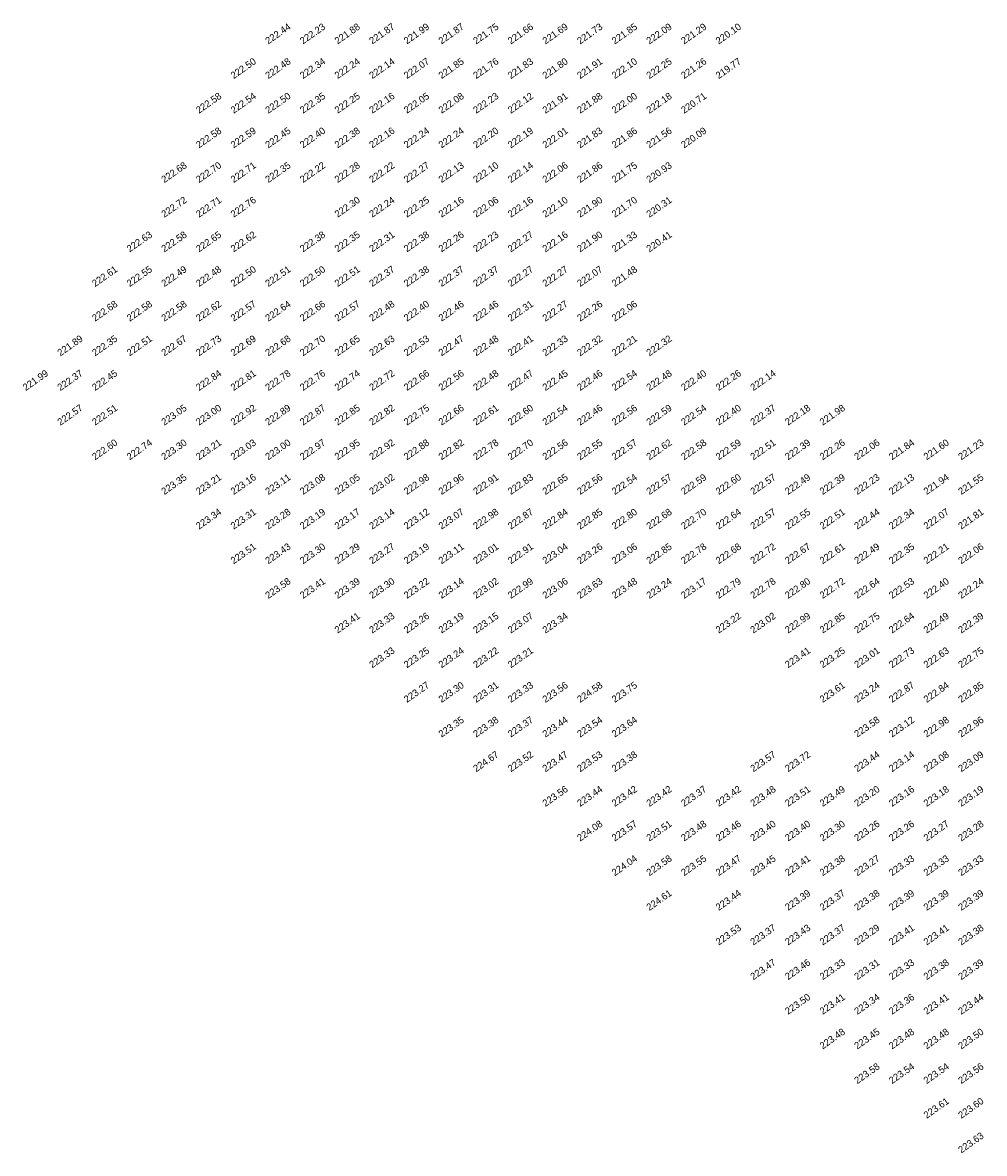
# Model space of a CAD drawing. Extents: x 2322 to 3271, y 4823 to 5326.
# Tile 2 of 10: x 2657 to 2796, y 4888 to 5051. Entities that reach past the tile are written whole.
import ezdxf

# ---------------------------------------------------------------- set-up
doc = ezdxf.new("R2010")
doc.units = 0
doc.header["$MEASUREMENT"] = 0
doc.layers.add('SPOT LEVEL', color=8, linetype='Continuous')

msp = doc.modelspace()

# ---------------------------------------------------------------- texts
at = {"layer": 'SPOT LEVEL'}
for s, p in [('222.44', (2692.59, 5048.22, 445.86)), ('222.23', (2697.59, 5048.22, 445.65)), ('221.88', (2702.59, 5048.22, 445.3)), ('221.87', (2707.59, 5048.22, 445.29)), ('221.99', (2712.59, 5048.22, 445.41)), ('221.87', (2717.59, 5048.22, 445.28)), ('221.75', (2722.59, 5048.22, 445.17)), ('221.66', (2727.59, 5048.22, 445.08)), ('221.69', (2732.59, 5048.22, 445.1)), ('221.73', (2737.59, 5048.22, 445.15)), ('221.85', (2742.59, 5048.22, 445.26)), ('222.09', (2747.59, 5048.22, 445.51)), ('221.29', (2752.59, 5048.22, 444.71)), ('220.10', (2757.59, 5048.22, 443.52)), ('222.50', (2687.59, 5043.22, 445.91)), ('222.48', (2692.59, 5043.22, 445.9)), ('222.34', (2697.59, 5043.22, 445.76)), ('222.24', (2702.59, 5043.22, 445.62)), ('222.14', (2707.59, 5043.22, 445.48)), ('222.07', (2712.59, 5043.22, 445.48)), ('221.85', (2717.59, 5043.22, 445.27)), ('221.76', (2722.59, 5043.22, 445.17)), ('221.83', (2727.59, 5043.22, 445.25)), ('221.80', (2732.59, 5043.22, 445.22)), ('221.91', (2737.59, 5043.22, 445.32)), ('222.10', (2742.59, 5043.22, 445.52)), ('222.25', (2747.59, 5043.22, 445.67)), ('221.26', (2752.59, 5043.22, 444.67)), ('219.77', (2757.59, 5043.22, 443.19)), ('222.58', (2682.59, 5038.22, 446)), ('222.54', (2687.59, 5038.22, 445.96)), ('222.50', (2692.59, 5038.22, 445.92)), ('222.35', (2697.59, 5038.22, 445.87)), ('222.25', (2702.59, 5038.22, 445.66)), ('222.16', (2707.59, 5038.22, 445.58)), ('222.05', (2712.59, 5038.22, 445.46)), ('222.08', (2717.59, 5038.22, 445.5)), ('222.23', (2722.59, 5038.22, 445.65)), ('222.12', (2727.59, 5038.22, 445.54)), ('221.91', (2732.59, 5038.22, 445.32)), ('221.88', (2737.59, 5038.22, 445.3)), ('222.00', (2742.59, 5038.22, 445.41)), ('222.18', (2747.59, 5038.22, 445.6)), ('220.71', (2752.59, 5038.22, 444.13)), ('222.58', (2682.59, 5033.22, 445.99)), ('222.59', (2687.59, 5033.22, 446)), ('222.45', (2692.59, 5033.22, 445.87)), ('222.40', (2697.59, 5033.22, 445.74)), ('222.38', (2702.59, 5033.22, 445.79)), ('222.16', (2707.59, 5033.22, 445.58)), ('222.24', (2712.59, 5033.22, 445.65)), ('222.24', (2717.59, 5033.22, 445.65)), ('222.20', (2722.59, 5033.22, 445.62)), ('222.19', (2727.59, 5033.22, 445.61)), ('222.01', (2732.59, 5033.22, 445.43)), ('221.83', (2737.59, 5033.22, 445.25)), ('221.86', (2742.59, 5033.22, 445.28)), ('221.56', (2747.59, 5033.22, 444.97)), ('220.09', (2752.59, 5033.22, 443.5)), ('222.68', (2677.59, 5028.22, 446.1)), ('222.70', (2682.59, 5028.22, 446.11)), ('222.71', (2687.59, 5028.22, 446.13)), ('222.35', (2692.59, 5028.22, 445.77)), ('222.22', (2697.59, 5028.22, 445.87)), ('222.28', (2702.59, 5028.22, 445.69)), ('222.22', (2707.59, 5028.22, 445.63)), ('222.27', (2712.59, 5028.22, 445.69)), ('222.13', (2717.59, 5028.22, 445.54)), ('222.10', (2722.59, 5028.22, 445.51)), ('222.14', (2727.59, 5028.22, 445.56)), ('222.06', (2732.59, 5028.22, 445.48)), ('221.86', (2737.59, 5028.22, 445.27)), ('221.75', (2742.59, 5028.22, 445.16)), ('220.93', (2747.59, 5028.22, 444.35)), ('222.72', (2677.59, 5023.22, 446.14)), ('222.71', (2682.59, 5023.22, 446.12)), ('222.76', (2687.59, 5023.22, 446.18)), ('222.30', (2702.59, 5023.22, 445.71)), ('222.24', (2707.59, 5023.22, 445.66)), ('222.25', (2712.59, 5023.22, 445.67)), ('222.16', (2717.59, 5023.22, 445.58)), ('222.06', (2722.59, 5023.22, 445.47)), ('222.16', (2727.59, 5023.22, 445.58)), ('222.10', (2732.59, 5023.22, 445.52)), ('221.90', (2737.59, 5023.22, 445.32)), ('221.70', (2742.59, 5023.22, 445.12)), ('220.31', (2747.59, 5023.22, 443.73)), ('222.27', (2727.59, 5018.22, 445.69)), ('222.63', (2672.59, 5018.22, 446.05)), ('222.58', (2677.59, 5018.22, 445.99)), ('222.65', (2682.59, 5018.22, 446.07)), ('222.62', (2687.59, 5018.22, 446.03)), ('222.38', (2697.59, 5018.22, 445.8)), ('222.35', (2702.59, 5018.22, 445.77)), ('222.31', (2707.59, 5018.22, 445.73)), ('222.38', (2712.59, 5018.22, 445.8)), ('222.26', (2717.59, 5018.22, 445.68)), ('222.23', (2722.59, 5018.22, 445.65)), ('222.16', (2732.59, 5018.22, 445.58)), ('221.90', (2737.59, 5018.22, 445.31)), ('221.33', (2742.59, 5018.22, 444.74)), ('220.41', (2747.59, 5018.22, 443.83)), ('222.61', (2667.59, 5013.22, 446.03)), ('222.55', (2672.59, 5013.22, 445.96)), ('222.49', (2677.59, 5013.22, 445.9)), ('222.48', (2682.59, 5013.22, 445.9)), ('222.50', (2687.59, 5013.22, 445.92)), ('222.51', (2692.59, 5013.22, 445.93)), ('222.50', (2697.59, 5013.22, 445.92)), ('222.51', (2702.59, 5013.22, 445.92)), ('222.37', (2707.59, 5013.22, 445.79)), ('222.38', (2712.59, 5013.22, 445.8)), ('222.37', (2717.59, 5013.22, 445.79)), ('222.37', (2722.59, 5013.22, 445.79)), ('222.27', (2727.59, 5013.22, 445.69)), ('222.27', (2732.59, 5013.22, 445.69)), ('222.07', (2737.59, 5013.22, 445.49)), ('221.48', (2742.59, 5013.22, 444.9)), ('222.68', (2667.59, 5008.22, 446.1)), ('222.58', (2672.59, 5008.22, 446)), ('222.58', (2677.59, 5008.22, 445.99)), ('222.62', (2682.59, 5008.22, 446.04)), ('222.57', (2687.59, 5008.22, 445.99)), ('222.64', (2692.59, 5008.22, 446.05)), ('222.66', (2697.59, 5008.22, 446.08)), ('222.57', (2702.59, 5008.22, 445.99)), ('222.48', (2707.59, 5008.22, 445.89)), ('222.40', (2712.59, 5008.22, 445.82)), ('222.46', (2717.59, 5008.22, 445.88)), ('222.46', (2722.59, 5008.22, 445.88)), ('222.31', (2727.59, 5008.22, 445.73)), ('222.27', (2732.59, 5008.22, 445.69)), ('222.26', (2737.59, 5008.22, 445.67)), ('222.06', (2742.59, 5008.22, 445.48)), ('221.89', (2662.59, 5003.22, 445.31)), ('222.35', (2667.59, 5003.22, 445.77)), ('222.51', (2672.59, 5003.22, 445.93)), ('222.67', (2677.59, 5003.22, 446.08)), ('222.73', (2682.59, 5003.22, 446.15)), ('222.69', (2687.59, 5003.22, 446.11)), ('222.68', (2692.59, 5003.22, 446.1)), ('222.70', (2697.59, 5003.22, 446.12)), ('222.65', (2702.59, 5003.22, 446.07)), ('222.63', (2707.59, 5003.22, 446.04)), ('222.53', (2712.59, 5003.22, 445.94)), ('222.47', (2717.59, 5003.22, 445.88)), ('222.48', (2722.59, 5003.22, 445.89)), ('222.41', (2727.59, 5003.22, 445.82)), ('222.33', (2732.59, 5003.22, 445.75)), ('222.32', (2737.59, 5003.22, 445.74)), ('222.21', (2742.59, 5003.22, 445.62)), ('222.32', (2747.59, 5003.22, 445.74)), ('221.99', (2657.59, 4998.22, 445.41)), ('222.37', (2662.59, 4998.22, 445.79)), ('222.45', (2667.59, 4998.22, 445.87)), ('222.84', (2682.59, 4998.22, 446.25)), ('222.81', (2687.59, 4998.22, 446.23)), ('222.78', (2692.59, 4998.22, 446.19)), ('222.76', (2697.59, 4998.22, 446.18)), ('222.74', (2702.59, 4998.22, 446.16)), ('222.72', (2707.59, 4998.22, 446.14)), ('222.66', (2712.59, 4998.22, 446.08)), ('222.56', (2717.59, 4998.22, 445.97)), ('222.48', (2722.59, 4998.22, 445.9)), ('222.47', (2727.59, 4998.22, 445.88)), ('222.45', (2732.59, 4998.22, 445.87)), ('222.46', (2737.59, 4998.22, 445.88)), ('222.54', (2742.59, 4998.22, 445.95)), ('222.48', (2747.59, 4998.22, 445.9)), ('222.40', (2752.59, 4998.22, 445.82)), ('222.26', (2757.59, 4998.22, 445.68)), ('222.14', (2762.59, 4998.22, 445.55)), ('222.57', (2662.59, 4993.22, 445.99)), ('222.51', (2667.59, 4993.22, 445.93)), ('223.05', (2677.59, 4993.22, 446.47)), ('223.00', (2682.59, 4993.22, 446.42)), ('222.92', (2687.59, 4993.22, 446.33)), ('222.89', (2692.59, 4993.22, 446.31)), ('222.87', (2697.59, 4993.22, 446.29)), ('222.85', (2702.59, 4993.22, 446.26)), ('222.82', (2707.59, 4993.22, 446.24)), ('222.75', (2712.59, 4993.22, 446.16)), ('222.66', (2717.59, 4993.22, 446.07)), ('222.61', (2722.59, 4993.22, 446.02)), ('222.60', (2727.59, 4993.22, 446.02)), ('222.54', (2732.59, 4993.22, 445.96)), ('222.46', (2737.59, 4993.22, 445.87)), ('222.56', (2742.59, 4993.22, 445.98)), ('222.59', (2747.59, 4993.22, 446.01)), ('222.54', (2752.59, 4993.22, 445.96)), ('222.40', (2757.59, 4993.22, 445.82)), ('222.37', (2762.59, 4993.22, 445.79)), ('222.18', (2767.59, 4993.22, 445.6)), ('221.98', (2772.59, 4993.22, 445.4)), ('222.60', (2667.59, 4988.22, 446.02)), ('222.74', (2672.59, 4988.22, 446.16)), ('223.30', (2677.59, 4988.22, 446.71)), ('223.21', (2682.59, 4988.22, 446.63)), ('223.03', (2687.59, 4988.22, 446.45)), ('223.00', (2692.59, 4988.22, 446.41)), ('222.97', (2697.59, 4988.22, 446.39)), ('222.95', (2702.59, 4988.22, 446.37)), ('222.92', (2707.59, 4988.22, 446.34)), ('222.88', (2712.59, 4988.22, 446.3)), ('222.82', (2717.59, 4988.22, 446.23)), ('222.78', (2722.59, 4988.22, 446.19)), ('222.70', (2727.59, 4988.22, 446.12)), ('222.56', (2732.59, 4988.22, 445.97)), ('222.55', (2737.59, 4988.22, 445.96)), ('222.57', (2742.59, 4988.22, 445.98)), ('222.62', (2747.59, 4988.22, 446.04)), ('222.58', (2752.59, 4988.22, 446)), ('222.59', (2757.59, 4988.22, 446.01)), ('222.51', (2762.59, 4988.22, 445.93)), ('222.39', (2767.59, 4988.22, 445.81)), ('222.26', (2772.59, 4988.22, 445.68)), ('222.06', (2777.59, 4988.22, 445.47)), ('221.84', (2782.59, 4988.22, 445.26)), ('221.60', (2787.59, 4988.22, 445.02)), ('221.23', (2792.59, 4988.22, 444.65)), ('223.35', (2677.59, 4983.22, 446.76)), ('223.21', (2682.59, 4983.22, 446.63)), ('223.16', (2687.59, 4983.22, 446.57)), ('223.11', (2692.59, 4983.22, 446.53)), ('223.08', (2697.59, 4983.22, 446.49)), ('223.05', (2702.59, 4983.22, 446.46)), ('223.02', (2707.59, 4983.22, 446.43)), ('222.98', (2712.59, 4983.22, 446.39)), ('222.96', (2717.59, 4983.22, 446.37)), ('222.91', (2722.59, 4983.22, 446.32)), ('222.83', (2727.59, 4983.22, 446.25)), ('222.65', (2732.59, 4983.22, 446.07)), ('222.56', (2737.59, 4983.22, 445.98)), ('222.54', (2742.59, 4983.22, 445.96)), ('222.57', (2747.59, 4983.22, 445.99)), ('222.59', (2752.59, 4983.22, 446)), ('222.60', (2757.59, 4983.22, 446.02)), ('222.57', (2762.59, 4983.22, 445.98)), ('222.49', (2767.59, 4983.22, 445.9)), ('222.39', (2772.59, 4983.22, 445.81)), ('222.23', (2777.59, 4983.22, 445.65)), ('222.13', (2782.59, 4983.22, 445.55)), ('221.94', (2787.59, 4983.22, 445.35)), ('221.55', (2792.59, 4983.22, 444.97)), ('223.34', (2682.59, 4978.22, 446.76)), ('223.31', (2687.59, 4978.22, 446.73)), ('223.28', (2692.59, 4978.22, 446.7)), ('223.19', (2697.59, 4978.22, 446.61)), ('223.17', (2702.59, 4978.22, 446.59)), ('223.14', (2707.59, 4978.22, 446.56)), ('223.12', (2712.59, 4978.22, 446.54)), ('223.07', (2717.59, 4978.22, 446.49)), ('222.98', (2722.59, 4978.22, 446.4)), ('222.87', (2727.59, 4978.22, 446.28)), ('222.84', (2732.59, 4978.22, 446.26)), ('222.85', (2737.59, 4978.22, 446.26)), ('222.80', (2742.59, 4978.22, 446.22)), ('222.68', (2747.59, 4978.22, 446.09)), ('222.70', (2752.59, 4978.22, 446.11)), ('222.64', (2757.59, 4978.22, 446.06)), ('222.57', (2762.59, 4978.22, 445.99)), ('222.55', (2767.59, 4978.22, 445.97)), ('222.51', (2772.59, 4978.22, 445.93)), ('222.44', (2777.59, 4978.22, 445.86)), ('222.34', (2782.59, 4978.22, 445.76)), ('222.07', (2787.59, 4978.22, 445.48)), ('221.81', (2792.59, 4978.22, 445.23)), ('223.51', (2687.59, 4973.22, 446.93)), ('223.43', (2692.59, 4973.22, 446.84)), ('223.30', (2697.59, 4973.22, 446.71)), ('223.29', (2702.59, 4973.22, 446.7)), ('223.27', (2707.59, 4973.22, 446.69)), ('223.19', (2712.59, 4973.22, 446.61)), ('223.11', (2717.59, 4973.22, 446.52)), ('223.01', (2722.59, 4973.22, 446.43)), ('222.91', (2727.59, 4973.22, 446.32)), ('223.04', (2732.59, 4973.22, 446.46)), ('223.26', (2737.59, 4973.22, 446.68)), ('223.06', (2742.59, 4973.22, 446.48)), ('222.85', (2747.59, 4973.22, 446.26)), ('222.78', (2752.59, 4973.22, 446.19)), ('222.68', (2757.59, 4973.22, 446.09)), ('222.72', (2762.59, 4973.22, 446.13)), ('222.67', (2767.59, 4973.22, 446.09)), ('222.61', (2772.59, 4973.22, 446.02)), ('222.49', (2777.59, 4973.22, 445.9)), ('222.35', (2782.59, 4973.22, 445.76)), ('222.21', (2787.59, 4973.22, 445.62)), ('222.06', (2792.59, 4973.22, 445.48)), ('223.58', (2692.59, 4968.22, 447)), ('223.41', (2697.59, 4968.22, 446.83)), ('223.39', (2702.59, 4968.22, 446.81)), ('223.30', (2707.59, 4968.22, 446.72)), ('223.22', (2712.59, 4968.22, 446.64)), ('223.14', (2717.59, 4968.22, 446.56)), ('223.02', (2722.59, 4968.22, 446.43)), ('222.99', (2727.59, 4968.22, 446.4)), ('223.06', (2732.59, 4968.22, 446.47)), ('223.63', (2737.59, 4968.22, 447.05)), ('223.48', (2742.59, 4968.22, 446.89)), ('223.24', (2747.59, 4968.22, 446.66)), ('223.17', (2752.59, 4968.22, 446.58)), ('222.79', (2757.59, 4968.22, 446.21)), ('222.78', (2762.59, 4968.22, 446.2)), ('222.80', (2767.59, 4968.22, 446.21)), ('222.72', (2772.59, 4968.22, 446.13)), ('222.64', (2777.59, 4968.22, 446.05)), ('222.53', (2782.59, 4968.22, 445.94)), ('222.40', (2787.59, 4968.22, 445.82)), ('222.24', (2792.59, 4968.22, 445.66)), ('223.41', (2702.59, 4963.22, 446.83)), ('223.33', (2707.59, 4963.22, 446.75)), ('223.26', (2712.59, 4963.22, 446.68)), ('223.19', (2717.59, 4963.22, 446.61)), ('223.15', (2722.59, 4963.22, 446.56)), ('223.07', (2727.59, 4963.22, 446.49)), ('223.34', (2732.59, 4963.22, 446.75)), ('223.22', (2757.59, 4963.22, 446.64)), ('223.02', (2762.59, 4963.22, 446.44)), ('222.99', (2767.59, 4963.22, 446.41)), ('222.85', (2772.59, 4963.22, 446.27)), ('222.75', (2777.59, 4963.22, 446.16)), ('222.64', (2782.59, 4963.22, 446.06)), ('222.49', (2787.59, 4963.22, 445.91)), ('222.39', (2792.59, 4963.22, 445.81)), ('223.33', (2707.59, 4958.22, 446.75)), ('223.25', (2712.59, 4958.22, 446.67)), ('223.24', (2717.59, 4958.22, 446.65)), ('223.22', (2722.59, 4958.22, 446.64)), ('223.21', (2727.59, 4958.22, 446.63)), ('223.41', (2767.59, 4958.22, 446.82)), ('223.25', (2772.59, 4958.22, 446.66)), ('223.01', (2777.59, 4958.22, 446.43)), ('222.73', (2782.59, 4958.22, 446.15)), ('222.63', (2787.59, 4958.22, 446.05)), ('222.75', (2792.59, 4958.22, 446.16)), ('223.27', (2712.59, 4953.22, 446.69)), ('223.30', (2717.59, 4953.22, 446.72)), ('223.31', (2722.59, 4953.22, 446.73)), ('223.33', (2727.59, 4953.22, 446.75)), ('223.56', (2732.59, 4953.22, 446.97)), ('224.58', (2737.59, 4953.22, 448)), ('223.75', (2742.59, 4953.22, 447.16)), ('223.61', (2772.59, 4953.22, 447.02)), ('223.24', (2777.59, 4953.22, 446.66)), ('222.87', (2782.59, 4953.22, 446.29)), ('222.84', (2787.59, 4953.22, 446.26)), ('222.85', (2792.59, 4953.22, 446.27)), ('223.35', (2717.59, 4948.22, 446.76)), ('223.38', (2722.59, 4948.22, 446.8)), ('223.37', (2727.59, 4948.22, 446.78)), ('223.44', (2732.59, 4948.22, 446.85)), ('223.54', (2737.59, 4948.22, 446.95)), ('223.64', (2742.59, 4948.22, 447.05)), ('223.58', (2777.59, 4948.22, 446.99)), ('223.12', (2782.59, 4948.22, 446.53)), ('222.98', (2787.59, 4948.22, 446.4)), ('222.96', (2792.59, 4948.22, 446.38)), ('224.67', (2722.59, 4943.22, 448.09)), ('223.47', (2732.59, 4943.22, 446.88)), ('223.38', (2742.59, 4943.22, 446.8)), ('223.57', (2762.59, 4943.22, 446.99)), ('223.44', (2777.59, 4943.22, 446.86)), ('223.14', (2782.59, 4943.22, 446.56)), ('223.08', (2787.59, 4943.22, 446.5)), ('223.09', (2792.59, 4943.22, 446.5)), ('223.52', (2727.59, 4943.22, 446.94)), ('223.53', (2737.59, 4943.22, 446.94)), ('223.72', (2767.59, 4943.22, 447.14)), ('223.56', (2732.59, 4938.22, 446.97)), ('223.44', (2737.59, 4938.22, 446.85)), ('223.42', (2742.59, 4938.22, 446.84)), ('223.42', (2747.59, 4938.22, 446.84)), ('223.37', (2752.59, 4938.22, 446.79)), ('223.42', (2757.59, 4938.22, 446.83)), ('223.48', (2762.59, 4938.22, 446.89)), ('223.51', (2767.59, 4938.22, 446.93)), ('223.49', (2772.59, 4938.22, 446.91)), ('223.20', (2777.59, 4938.22, 446.62)), ('223.16', (2782.59, 4938.22, 446.58)), ('223.18', (2787.59, 4938.22, 446.59)), ('223.19', (2792.59, 4938.22, 446.61)), ('224.08', (2737.59, 4933.22, 447.5)), ('223.57', (2742.59, 4933.22, 446.98)), ('223.51', (2747.59, 4933.22, 446.93)), ('223.48', (2752.59, 4933.22, 446.9)), ('223.46', (2757.59, 4933.22, 446.88)), ('223.40', (2762.59, 4933.22, 446.81)), ('223.40', (2767.59, 4933.22, 446.82)), ('223.30', (2772.59, 4933.22, 446.72)), ('223.26', (2777.59, 4933.22, 446.67)), ('223.26', (2782.59, 4933.22, 446.68)), ('223.27', (2787.59, 4933.22, 446.68)), ('223.28', (2792.59, 4933.22, 446.69)), ('224.04', (2742.59, 4928.22, 447.46)), ('223.58', (2747.59, 4928.22, 446.99)), ('223.55', (2752.59, 4928.22, 446.97)), ('223.47', (2757.59, 4928.22, 446.89)), ('223.45', (2762.59, 4928.22, 446.87)), ('223.41', (2767.59, 4928.22, 446.82)), ('223.38', (2772.59, 4928.22, 446.8)), ('223.27', (2777.59, 4928.22, 446.69)), ('223.33', (2782.59, 4928.22, 446.74)), ('223.33', (2787.59, 4928.22, 446.74)), ('223.33', (2792.59, 4928.22, 446.75)), ('224.61', (2747.59, 4923.22, 448.02)), ('223.44', (2757.59, 4923.22, 446.86)), ('223.39', (2767.59, 4923.22, 446.8)), ('223.37', (2772.59, 4923.22, 446.79)), ('223.38', (2777.59, 4923.22, 446.79)), ('223.39', (2782.59, 4923.22, 446.81)), ('223.39', (2787.59, 4923.22, 446.81)), ('223.39', (2792.59, 4923.22, 446.81)), ('223.53', (2757.59, 4918.22, 446.95)), ('223.37', (2762.59, 4918.22, 446.79)), ('223.43', (2767.59, 4918.22, 446.85)), ('223.37', (2772.59, 4918.22, 446.79)), ('223.29', (2777.59, 4918.22, 446.7)), ('223.41', (2782.59, 4918.22, 446.83)), ('223.41', (2787.59, 4918.22, 446.83)), ('223.38', (2792.59, 4918.22, 446.8)), ('223.47', (2762.59, 4913.22, 446.89)), ('223.46', (2767.59, 4913.22, 446.87)), ('223.33', (2772.59, 4913.22, 446.75)), ('223.31', (2777.59, 4913.22, 446.72)), ('223.33', (2782.59, 4913.22, 446.75)), ('223.38', (2787.59, 4913.22, 446.8)), ('223.39', (2792.59, 4913.22, 446.81)), ('223.50', (2767.59, 4908.22, 446.92)), ('223.41', (2772.59, 4908.22, 446.83)), ('223.34', (2777.59, 4908.22, 446.76)), ('223.36', (2782.59, 4908.22, 446.78)), ('223.41', (2787.59, 4908.22, 446.83)), ('223.44', (2792.59, 4908.22, 446.86)), ('223.48', (2772.59, 4903.22, 446.9)), ('223.45', (2777.59, 4903.22, 446.86)), ('223.48', (2782.59, 4903.22, 446.9)), ('223.48', (2787.59, 4903.22, 446.89)), ('223.50', (2792.59, 4903.22, 446.91)), ('223.58', (2777.59, 4898.22, 447)), ('223.54', (2782.59, 4898.22, 446.95)), ('223.54', (2787.59, 4898.22, 446.96)), ('223.56', (2792.59, 4898.22, 446.98)), ('223.61', (2787.59, 4893.22, 447.03)), ('223.60', (2792.59, 4893.22, 447.02)), ('223.63', (2792.59, 4888.22, 447.04))]:
    msp.add_text(s, height=1, rotation=35, dxfattribs=at).set_placement(p)

doc.saveas('drawing.dxf')
